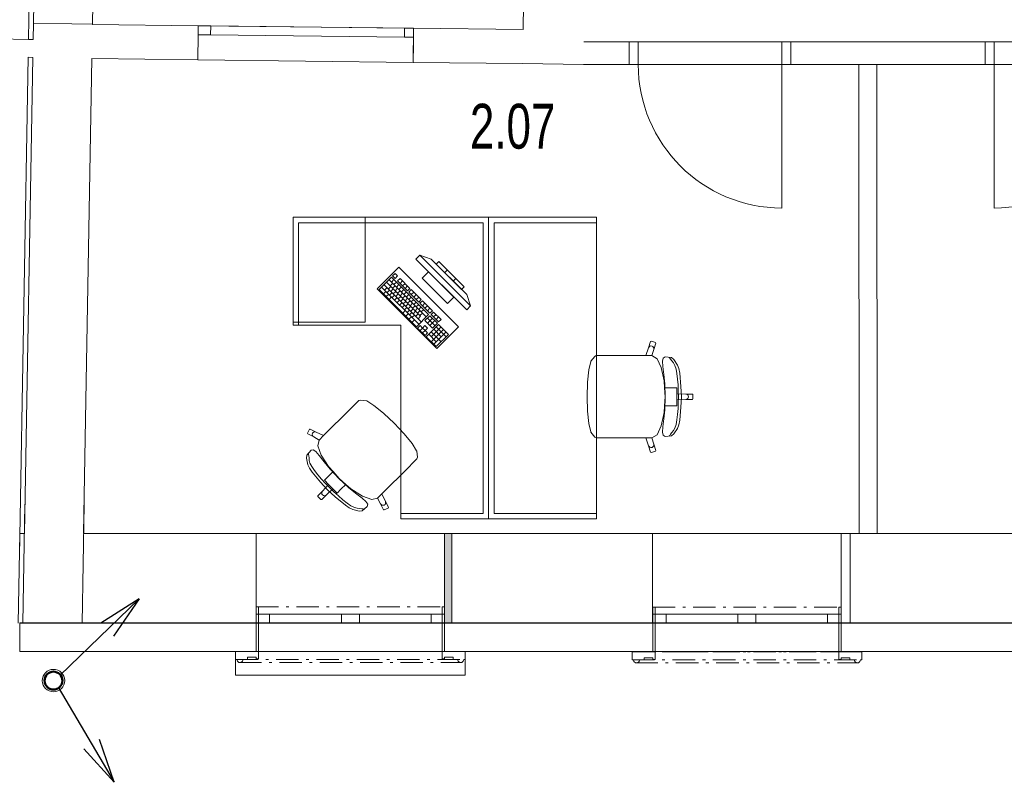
# Model space of a CAD drawing. Header units: millimetres. Extents: x 28262 to 240133, y -152087 to 56534.
# Tile 28 of 107: x 92201 to 97687, y -36606 to -32359. Entities that reach past the tile are written whole.
import ezdxf

# ---------------------------------------------------------------- set-up
doc = ezdxf.new("R2010")
doc.units = ezdxf.units.MM
doc.header["$MEASUREMENT"] = 0
doc.linetypes.add('Čerchovaná M', pattern=[225, 125, -42.5, 15, -42.5])
doc.linetypes.add('Čerchovaná S', pattern=[175, 75, -42.5, 15, -42.5])
for name, color, linetype, lineweight in [('--KANAL_DEST', 5, 'Continuous', 50), ('--KANAL_POPIS', 7, 'Continuous', 25), ('--písmo', 7, 'Continuous', 25), ('2D prvky - obecné', 7, 'Continuous', 9), ('Konstrukce - nosné', 7, 'Continuous', 9), ('Nové_3D prvky fasada nove', 7, 'Continuous', 9), ('Nové_Interiér - nábytek', 9, 'Continuous', 9), ('Nové_Konstrukce - krov', 9, 'Continuous', 13), ('Nové_Konstrukce - nosné', 7, 'Continuous', 9), ('Nové_Otvory – Dveře', 7, 'Continuous', 9), ('Nové_Otvory – Okna', 7, 'Continuous', 9), ('Nové_Výplně – Řezové', 7, 'Continuous', 9), ('Otvory – Dveře', 7, 'Continuous', 9), ('Výplně – Řezové', 7, 'Continuous', 9)]:
    doc.layers.add(name, color=color, linetype=linetype, lineweight=lineweight)
doc.layers.add('NonPlottable_0', color=7, linetype='Continuous', lineweight=13, plot=False)
doc.styles.add('styl1', font='arial.ttf', dxfattribs={"width": 0.7, "height": 250})

msp = doc.modelspace()

# ---------------------------------------------------------------- hatches: boundary and pattern name
at = {"layer": 'Nové_Výplně – Řezové', "linetype": 'Continuous'}
for points in [[(94392.7, -32596.3), (94393.7, -32596.3), (94395.9, -32406.3), (94394.9, -32406.3)], [(94568.4, -35220.4), (94568.4, -35720.4), (94608.4, -35720.4), (94608.4, -35220.4)]]:
    msp.add_hatch(color=256, dxfattribs=at).paths.add_polyline_path(points)
at = {"layer": 'Výplně – Řezové', "linetype": 'Continuous'}
for points in [[(95338.6, -32605.6), (95342.1, -32607.6), (95342.1, -32605.6)], [(95341, -32607.6), (95342.1, -32607.6), (95341, -32607)]]:
    msp.add_hatch(color=256, dxfattribs=at).paths.add_polyline_path(points)

# ---------------------------------------------------------------- linework, layer by layer
at = {"layer": '--KANAL_DEST'}
msp.add_circle((92389, -36040.2), 50, dxfattribs=at)
at = {"layer": '--KANAL_POPIS'}
for p, q in [((92423.8, -36011.4), (92865.9, -35584.8)), ((92865.9, -35584.8), (92653, -35719.9)), ((92865.9, -35584.8), (92723.3, -35792.7)), ((92414.9, -36077.2), (92726.9, -36606.5)), ((92726.9, -36606.5), (92645, -36368)), ((92726.9, -36606.5), (92557.8, -36419.4))]:
    msp.add_line(p, q, dxfattribs=at)
at = {"layer": '2D prvky - obecné', "linetype": 'Continuous'}
for p, q in [((92229.8, -35058), (92218.2, -35720.6)), ((92559.8, -35060), (92548.2, -35720.6)), ((92201.9, -35220.3), (92193.1, -35720.7))]:
    msp.add_line(p, q, dxfattribs=at)
at = {"layer": 'Konstrukce - nosné', "linetype": 'Continuous'}
for p, q in [((95007.9, -32270.6), (95005.4, -32413.6)), ((92276.7, -32378.7), (92275.1, -32468.7)), ((92276.7, -32378.7), (92491.6, -32382.5)), ((92491.6, -32382.5), (92606.6, -32384.5)), ((92606.6, -32385.1), (92606.6, -32384.5)), ((93195, -32392.1), (92606.6, -32385.1)), ((93194.4, -32442.1), (93195, -32392.1)), ((94394.9, -32494.3), (94395.9, -32406.3)), ((95005.4, -32413.6), (94395.9, -32406.3)), ((91949.9, -32463), (92249.9, -32468.2)), ((92275.1, -32468.7), (92249.9, -32468.2)), ((93192.8, -32582.1), (93194.4, -32442.1)), ((94393.7, -32596.3), (94394.9, -32494.3)), ((92199.7, -35345.7), (92248.1, -32568.2)), ((92273.3, -32568.7), (92227, -35220.3)), ((92248.1, -32568.2), (92273.3, -32568.7)), ((92557, -35220.3), (92603.3, -32575.1)), ((92603.3, -32575.1), (93192.8, -32582.1)), ((94393.7, -32596.3), (95002.1, -32603.5)), ((95342.1, -32607.6), (95002.1, -32603.5)), ((92227, -35220.3), (92202.1, -35220.3)), ((93518.4, -35220.3), (92557, -35220.3)), ((94608.4, -35520.4), (94608.4, -35220.4)), ((95727.2, -35220.4), (94608.4, -35220.4)), ((95727.2, -35670.4), (95727.2, -35220.4)), ((96828.4, -35520.4), (96828.4, -35220.4)), ((99167, -35220.5), (96828.4, -35220.4)), ((94608.4, -35570.4), (94608.4, -35520.4)), ((96828.4, -35570.4), (96828.4, -35520.4)), ((94608.4, -35720.4), (94608.4, -35570.4)), ((96828.4, -35720.4), (96828.4, -35570.4)), ((95727.2, -35720.4), (95727.2, -35670.4)), ((92202.1, -35720.3), (93518.4, -35720.3)), ((94608.4, -35720.4), (95727.2, -35720.4)), ((96828.4, -35720.4), (99167, -35720.5))]:
    msp.add_line(p, q, dxfattribs=at)
at = {"layer": 'NonPlottable_0'}
for p, q in [((96497.2, -32482.6), (96497.2, -32607.6)), ((97580.4, -32482.6), (96497.2, -32482.6)), ((97580.4, -32607.6), (97580.4, -32482.6)), ((96497.2, -32607.6), (97580.4, -32607.6)), ((96976.6, -32607.6), (96876.6, -32607.6)), ((96876.6, -32607.6), (96877.9, -35220.7)), ((96977.9, -35220.6), (96976.6, -32607.6)), ((96877.9, -35220.7), (96977.9, -35220.6)), ((93530.9, -35629.3), (93518.1, -35629.3)), ((93518.1, -35629.3), (93518.1, -35878.6)), ((93530.9, -35919.5), (93530.9, -35629.3)), ((94568.1, -35629.3), (94555.4, -35629.3)), ((94555.4, -35629.3), (94555.4, -35919.5)), ((94568.1, -35878.6), (94568.1, -35629.3)), ((95740.7, -35631.4), (95728, -35631.4)), ((95728, -35631.4), (95728, -35880.7)), ((95740.7, -35921.6), (95740.7, -35631.4)), ((96778, -35631.4), (96765.3, -35631.4)), ((96765.3, -35631.4), (96765.3, -35921.6)), ((96778, -35880.7), (96778, -35631.4)), ((93518.1, -35718.6), (92201.7, -35718.5)), ((92201.7, -35718.5), (92201.7, -35878.5)), ((93518.1, -35878.6), (93518.1, -35718.6)), ((95727.8, -35718.6), (94568.1, -35718.6)), ((94568.1, -35718.6), (94568.1, -35878.6)), ((95727.8, -35878.6), (95727.8, -35718.6)), ((99166.6, -35718.7), (96777.8, -35718.6)), ((96777.8, -35718.6), (96777.8, -35878.6)), ((92201.7, -35878.5), (93518.1, -35878.6)), ((93403.9, -35878.6), (93403.9, -35921.7)), ((93518.1, -35878.6), (93403.9, -35878.6)), ((94682.4, -35878.6), (94568.1, -35878.6)), ((94568.1, -35878.6), (95727.8, -35878.6)), ((94682.4, -35921.7), (94682.4, -35878.6)), ((96777.8, -35878.6), (99166.6, -35878.7)), ((93403.9, -35921.7), (93410.4, -35921.7)), ((93410.4, -35921.7), (93413.7, -35931.9)), ((93413.7, -35931.9), (93422.5, -35938.3)), ((93433.3, -35938.3), (93442, -35931.9)), ((93442, -35931.9), (93445.3, -35921.7)), ((93445.3, -35921.7), (93470.3, -35921.7)), ((93470.3, -35921.7), (93470.3, -35910.3)), ((93470.3, -35910.3), (93518.1, -35910.3)), ((93518.1, -35910.3), (93518.1, -35919.5)), ((93518.1, -35919.5), (93530.9, -35919.5)), ((94555.4, -35919.5), (94568.1, -35919.5)), ((94568.1, -35919.5), (94568.1, -35910.3)), ((94568.1, -35910.3), (94616, -35910.3)), ((94616, -35910.3), (94616, -35921.7)), ((94616, -35921.7), (94640.9, -35921.7)), ((94640.9, -35921.7), (94644.3, -35931.9)), ((94644.3, -35931.9), (94653, -35938.3)), ((94663.8, -35938.3), (94672.6, -35931.9)), ((94672.6, -35931.9), (94675.9, -35921.7)), ((94675.9, -35921.7), (94682.4, -35921.7)), ((95613.7, -35880.7), (95613.7, -35923.8)), ((95728, -35880.7), (95613.7, -35880.7)), ((95613.7, -35923.8), (95620.2, -35923.8)), ((95620.2, -35923.8), (95623.6, -35934)), ((95623.6, -35934), (95632.3, -35940.4)), ((95643.1, -35940.4), (95651.9, -35934)), ((95651.9, -35934), (95655.2, -35923.8)), ((95655.2, -35923.8), (95680.2, -35923.8)), ((95680.2, -35923.8), (95680.2, -35912.4)), ((95680.2, -35912.4), (95728, -35912.4)), ((95728, -35912.4), (95728, -35921.6)), ((95728, -35921.6), (95740.7, -35921.6)), ((96765.3, -35921.6), (96778, -35921.6)), ((96892.3, -35880.7), (96778, -35880.7)), ((96778, -35921.6), (96778, -35912.4)), ((96778, -35912.4), (96825.8, -35912.4)), ((96825.8, -35912.4), (96825.8, -35923.8)), ((96825.8, -35923.8), (96850.8, -35923.8)), ((96850.8, -35923.8), (96854.1, -35934)), ((96854.1, -35934), (96862.9, -35940.4)), ((96873.7, -35940.4), (96882.4, -35934)), ((96882.4, -35934), (96885.8, -35923.8)), ((96885.8, -35923.8), (96892.3, -35923.8)), ((96892.3, -35923.8), (96892.3, -35880.7)), ((93422.5, -35938.3), (93433.3, -35938.3)), ((94653, -35938.3), (94663.8, -35938.3)), ((95632.3, -35940.4), (95643.1, -35940.4)), ((96862.9, -35940.4), (96873.7, -35940.4))]:
    msp.add_line(p, q, dxfattribs=at)
at = {"layer": 'Nové_3D prvky fasada nove', "linetype": 'Continuous'}
for p, q in [((93518.1, -35629.3), (93518.1, -35878.6)), ((93530.9, -35629.3), (93518.1, -35629.3)), ((93530.9, -35629.3), (93530.9, -35919.5)), ((94568.1, -35629.3), (94555.4, -35629.3)), ((94555.4, -35629.3), (94555.4, -35919.5)), ((94568.1, -35629.3), (94568.1, -35878.6)), ((95728, -35631.4), (95728, -35880.7)), ((95740.7, -35631.4), (95728, -35631.4)), ((95740.7, -35631.4), (95740.7, -35921.6)), ((96778, -35631.4), (96765.3, -35631.4)), ((96765.3, -35631.4), (96765.3, -35921.6)), ((96778, -35631.4), (96778, -35880.7)), ((93402.8, -36008.9), (93402.9, -35878)), ((93402.9, -35878), (94682.4, -35878.4)), ((93403.9, -35878.6), (93403.9, -35921.7)), ((93518.1, -35878.6), (93403.9, -35878.6)), ((94682.4, -35878.6), (94568.1, -35878.6)), ((94682.4, -36009.3), (94682.4, -35878.4)), ((94682.4, -35878.6), (94682.4, -35921.7)), ((93410.4, -35921.7), (93403.9, -35921.7)), ((93410.4, -35921.7), (93413.7, -35931.9)), ((93413.7, -35931.9), (93422.5, -35938.3)), ((93442, -35931.9), (93433.3, -35938.3)), ((93445.3, -35921.7), (93442, -35931.9)), ((93470.3, -35921.7), (93445.3, -35921.7)), ((93470.3, -35910.3), (93470.3, -35921.7)), ((93518.1, -35910.3), (93470.3, -35910.3)), ((93518.1, -35910.3), (93518.1, -35919.5)), ((93530.9, -35919.5), (93518.1, -35919.5)), ((94568.1, -35919.5), (94555.4, -35919.5)), ((94568.1, -35910.3), (94568.1, -35919.5)), ((94616, -35910.3), (94568.1, -35910.3)), ((94616, -35910.3), (94616, -35921.7)), ((94640.9, -35921.7), (94616, -35921.7)), ((94640.9, -35921.7), (94644.3, -35931.9)), ((94644.3, -35931.9), (94653, -35938.3)), ((94672.6, -35931.9), (94663.8, -35938.3)), ((94675.9, -35921.7), (94672.6, -35931.9)), ((94682.4, -35921.7), (94675.9, -35921.7)), ((95613.7, -35880.7), (95613.7, -35923.8)), ((95728, -35880.7), (95613.7, -35880.7)), ((95620.2, -35923.8), (95613.7, -35923.8)), ((95620.2, -35923.8), (95623.6, -35934)), ((95623.6, -35934), (95632.3, -35940.4)), ((95651.9, -35934), (95643.1, -35940.4)), ((95655.2, -35923.8), (95651.9, -35934)), ((95680.2, -35923.8), (95655.2, -35923.8)), ((95680.2, -35912.4), (95680.2, -35923.8)), ((95728, -35912.4), (95680.2, -35912.4)), ((95728, -35912.4), (95728, -35921.6)), ((95740.7, -35921.6), (95728, -35921.6)), ((96778, -35921.6), (96765.3, -35921.6)), ((96892.3, -35880.7), (96778, -35880.7)), ((96778, -35912.4), (96778, -35921.6)), ((96825.8, -35912.4), (96778, -35912.4)), ((96825.8, -35912.4), (96825.8, -35923.8)), ((96850.8, -35923.8), (96825.8, -35923.8)), ((96850.8, -35923.8), (96854.1, -35934)), ((96854.1, -35934), (96862.9, -35940.4)), ((96882.4, -35934), (96873.7, -35940.4)), ((96885.8, -35923.8), (96882.4, -35934)), ((96892.3, -35923.8), (96885.8, -35923.8)), ((96892.3, -35880.7), (96892.3, -35923.8)), ((93433.3, -35938.3), (93422.5, -35938.3)), ((94663.8, -35938.3), (94653, -35938.3)), ((95643.1, -35940.4), (95632.3, -35940.4)), ((96873.7, -35940.4), (96862.9, -35940.4)), ((93402.8, -36008.9), (94682.4, -36009.3))]:
    msp.add_line(p, q, dxfattribs=at)
at = {"layer": 'Nové_3D prvky fasada nove', "linetype": 'Čerchovaná M'}
for p, q in [((93518.1, -35629.3), (93518.1, -35878.6)), ((93530.9, -35629.3), (93518.1, -35629.3)), ((93518.1, -35629.3), (93518.1, -35878.6)), ((93518.1, -35629.3), (94568.1, -35629.3)), ((93530.9, -35919.5), (93530.9, -35629.3)), ((94555.4, -35919.5), (94555.4, -35629.3)), ((94555.4, -35629.3), (94568.1, -35629.3)), ((94568.1, -35629.3), (94568.1, -35878.6)), ((94568.1, -35629.3), (94568.1, -35878.6)), ((95728, -35631.4), (95728, -35880.7)), ((95740.7, -35631.4), (95728, -35631.4)), ((95728, -35631.4), (95728, -35880.7)), ((95728, -35631.4), (96778, -35631.4)), ((95740.7, -35921.6), (95740.7, -35631.4)), ((96765.3, -35921.6), (96765.3, -35631.4)), ((96765.3, -35631.4), (96778, -35631.4)), ((96778, -35631.4), (96778, -35880.7)), ((96778, -35631.4), (96778, -35880.7)), ((93403.9, -35878.6), (93403.9, -35921.7)), ((93518.1, -35878.6), (93403.9, -35878.6)), ((93403.9, -35878.6), (93403.9, -35921.7)), ((93403.9, -35878.6), (94682.4, -35878.6)), ((94568.1, -35878.6), (94682.4, -35878.6)), ((94682.4, -35878.6), (94682.4, -35921.7)), ((94682.4, -35878.6), (94682.4, -35921.7)), ((93403.9, -35921.7), (93410.4, -35921.7)), ((93403.9, -35921.7), (94682.4, -35921.7)), ((93410.4, -35921.7), (93413.7, -35931.9)), ((93410.4, -35921.7), (93413.7, -35931.9)), ((93413.7, -35931.9), (93422.5, -35938.3)), ((93413.7, -35931.9), (93422.5, -35938.3)), ((93433.3, -35938.3), (93442, -35931.9)), ((93442, -35931.9), (93445.3, -35921.7)), ((93445.3, -35921.7), (93470.3, -35921.7)), ((93470.3, -35921.7), (93470.3, -35910.3)), ((93470.3, -35910.3), (93518.1, -35910.3)), ((93518.1, -35910.3), (93518.1, -35919.5)), ((93518.1, -35919.5), (93530.9, -35919.5)), ((94568.1, -35919.5), (94555.4, -35919.5)), ((94568.1, -35910.3), (94568.1, -35919.5)), ((94616, -35910.3), (94568.1, -35910.3)), ((94616, -35921.7), (94616, -35910.3)), ((94640.9, -35921.7), (94616, -35921.7)), ((94644.3, -35931.9), (94640.9, -35921.7)), ((94653, -35938.3), (94644.3, -35931.9)), ((94672.6, -35931.9), (94663.8, -35938.3)), ((94672.6, -35931.9), (94663.8, -35938.3)), ((94675.9, -35921.7), (94672.6, -35931.9)), ((94675.9, -35921.7), (94672.6, -35931.9)), ((94682.4, -35921.7), (94675.9, -35921.7)), ((95613.7, -35880.7), (95613.7, -35923.8)), ((95728, -35880.7), (95613.7, -35880.7)), ((95613.7, -35880.7), (95613.7, -35923.8)), ((95613.7, -35880.7), (96892.3, -35880.7)), ((95613.7, -35923.8), (95620.2, -35923.8)), ((95613.7, -35923.8), (96892.3, -35923.8)), ((95620.2, -35923.8), (95623.6, -35934)), ((95620.2, -35923.8), (95623.6, -35934)), ((95623.6, -35934), (95632.3, -35940.4)), ((95623.6, -35934), (95632.3, -35940.4)), ((95643.1, -35940.4), (95651.9, -35934)), ((95651.9, -35934), (95655.2, -35923.8)), ((95655.2, -35923.8), (95680.2, -35923.8)), ((95680.2, -35923.8), (95680.2, -35912.4)), ((95680.2, -35912.4), (95728, -35912.4)), ((95728, -35912.4), (95728, -35921.6)), ((95728, -35921.6), (95740.7, -35921.6)), ((96778, -35921.6), (96765.3, -35921.6)), ((96778, -35880.7), (96892.3, -35880.7)), ((96778, -35912.4), (96778, -35921.6)), ((96825.8, -35912.4), (96778, -35912.4)), ((96825.8, -35923.8), (96825.8, -35912.4)), ((96850.8, -35923.8), (96825.8, -35923.8)), ((96854.1, -35934), (96850.8, -35923.8)), ((96862.9, -35940.4), (96854.1, -35934)), ((96882.4, -35934), (96873.7, -35940.4)), ((96882.4, -35934), (96873.7, -35940.4)), ((96885.8, -35923.8), (96882.4, -35934)), ((96885.8, -35923.8), (96882.4, -35934)), ((96892.3, -35923.8), (96885.8, -35923.8)), ((96892.3, -35880.7), (96892.3, -35923.8)), ((96892.3, -35880.7), (96892.3, -35923.8)), ((93422.5, -35938.3), (93433.3, -35938.3)), ((93422.5, -35938.3), (94663.8, -35938.3)), ((94663.8, -35938.3), (94653, -35938.3)), ((95632.3, -35940.4), (95643.1, -35940.4)), ((95632.3, -35940.4), (96873.7, -35940.4)), ((96873.7, -35940.4), (96862.9, -35940.4))]:
    msp.add_line(p, q, dxfattribs=at)
at = {"layer": 'Nové_3D prvky fasada nove', "linetype": 'Čerchovaná S'}
for p, q in [((93402.9, -35878.2), (94682.4, -35878.6)), ((95612.7, -35880.3), (96892.3, -35880.7))]:
    msp.add_line(p, q, dxfattribs=at)
at = {"layer": 'Nové_Interiér - nábytek', "linetype": 'Continuous'}
for p, q in [((94813.8, -33459.4), (93724.8, -33459.4)), ((93724.8, -33459.4), (93724.8, -34059.4)), ((93754.8, -33459.4), (93724.8, -33459.4)), ((93724.8, -33459.4), (93724.8, -33489.4)), ((94783.8, -33459.4), (93754.8, -33459.4)), ((94124.8, -34044.4), (94124.8, -33459.4)), ((94813.8, -33459.4), (94783.8, -33459.4)), ((94813.8, -35139.2), (94813.8, -33459.4)), ((94813.8, -33489.4), (94813.8, -33459.4)), ((94813.8, -33459.4), (94813.8, -35139.2)), ((95413.8, -33459.4), (94813.8, -33459.4)), ((94813.8, -33459.4), (94813.8, -33489.4)), ((94843.8, -33459.4), (94813.8, -33459.4)), ((95413.8, -33459.4), (94843.8, -33459.4)), ((95413.8, -35139.2), (95413.8, -33459.4)), ((95413.8, -33489.4), (95413.8, -33459.4)), ((93724.8, -33489.4), (93724.8, -34059.4)), ((93754.8, -33489.4), (94783.8, -33489.4)), ((93754.8, -34059.4), (93754.8, -33489.4)), ((94783.8, -33489.4), (94783.8, -35109.2)), ((94813.8, -35109.2), (94813.8, -33489.4)), ((94813.8, -33489.4), (94813.8, -35109.2)), ((94843.8, -35109.2), (94843.8, -33489.4)), ((94843.8, -33489.4), (95413.8, -33489.4)), ((94429.7, -33670.5), (94408.5, -33691.7)), ((94712.5, -33953.3), (94429.7, -33670.5)), ((94429.7, -33670.5), (94493.3, -33691.7)), ((94313, -33737.7), (94192.8, -33857.9)), ((94645.3, -34070), (94313, -33737.7)), ((94408.5, -33691.7), (94691.3, -33974.6)), ((94493.3, -33691.7), (94691.3, -33889.7)), ((94535.7, -33705.8), (94521.6, -33720)), ((94521.6, -33720), (94663, -33861.4)), ((94677.2, -33847.3), (94535.7, -33705.8)), ((94271.7, -33792.8), (94203.1, -33861.4)), ((94479.4, -34000.5), (94271.7, -33792.8)), ((94292.3, -33772.2), (94278.6, -33785.9)), ((94278.6, -33785.9), (94292.4, -33799.8)), ((94306.1, -33786.1), (94292.3, -33772.2)), ((94292.4, -33799.8), (94306.1, -33786.1)), ((94479.2, -33762.4), (94443.8, -33797.8)), ((94620.6, -33903.8), (94479.2, -33762.4)), ((94568.7, -33767.1), (94582.9, -33753)), ((94216.8, -33847.7), (94424.6, -34055.4)), ((94230.6, -33833.9), (94438.3, -34041.7)), ((94244.3, -33820.2), (94434.7, -34010.6)), ((94254.8, -33858.2), (94268.5, -33844.5)), ((94258, -33806.5), (94465.7, -34014.2)), ((94265, -33841), (94278.8, -33827.3)), ((94271.8, -33820.4), (94285.6, -33806.7)), ((94278.9, -33854.9), (94292.6, -33841.1)), ((94285.7, -33834.2), (94299.4, -33820.5)), ((94299.5, -33848.1), (94313.2, -33834.3)), ((94320, -33799.9), (94306.3, -33813.6)), ((94306.3, -33813.6), (94361.6, -33869)), ((94313.4, -33861.9), (94327.1, -33848.2)), ((94375.4, -33855.3), (94320, -33799.9)), ((94320.1, -33827.5), (94333.8, -33813.8)), ((94333.9, -33841.3), (94347.7, -33827.6)), ((94347.8, -33855.2), (94361.5, -33841.5)), ((94443.8, -33797.8), (94585.2, -33939.2)), ((94615.9, -33814.3), (94630, -33800.1)), ((94663, -33861.4), (94677.2, -33847.3)), ((94192.8, -33857.9), (94525.1, -34190.2)), ((94203.1, -33861.4), (94410.8, -34069.1)), ((94227.4, -33885.6), (94241.1, -33871.9)), ((94234.2, -33865), (94247.9, -33851.3)), ((94242.9, -33901.2), (94256.7, -33887.5)), ((94248, -33878.8), (94261.7, -33865.1)), ((94258.5, -33916.8), (94272.2, -33903)), ((94261.9, -33892.7), (94275.6, -33879)), ((94268.6, -33872), (94282.4, -33858.3)), ((94275.7, -33906.5), (94289.4, -33892.8)), ((94282.5, -33885.9), (94296.2, -33872.2)), ((94292.7, -33868.7), (94306.5, -33855)), ((94296.3, -33899.7), (94310.1, -33886)), ((94306.6, -33882.5), (94320.3, -33868.8)), ((94310.2, -33913.6), (94323.9, -33899.9)), ((94320.4, -33896.4), (94334.2, -33882.7)), ((94327.2, -33875.8), (94340.9, -33862)), ((94334.3, -33910.2), (94348, -33896.5)), ((94341.1, -33889.6), (94354.8, -33875.9)), ((94354.9, -33903.5), (94368.6, -33889.7)), ((94361.6, -33869), (94375.4, -33855.3)), ((94382.3, -33862.2), (94368.6, -33876)), ((94368.6, -33876), (94424, -33931.3)), ((94368.8, -33917.3), (94382.5, -33903.6)), ((94437.7, -33917.6), (94382.3, -33862.2)), ((94382.4, -33889.8), (94396.1, -33876.1)), ((94396.3, -33903.7), (94410, -33889.9)), ((94410.1, -33917.5), (94423.8, -33903.8)), ((94585.2, -33939.2), (94620.6, -33903.8)), ((94712.5, -33953.3), (94691.3, -33889.7)), ((94289.5, -33920.4), (94303.3, -33906.6)), ((94303.4, -33934.2), (94317.1, -33920.5)), ((94317.2, -33948.1), (94331, -33934.3)), ((94324, -33927.4), (94337.7, -33913.7)), ((94331.1, -33961.9), (94344.8, -33948.2)), ((94337.9, -33941.3), (94351.6, -33927.6)), ((94348.1, -33924.1), (94361.8, -33910.4)), ((94351.7, -33955.1), (94365.4, -33941.4)), ((94362, -33937.9), (94375.7, -33924.2)), ((94365.6, -33969), (94379.3, -33955.2)), ((94375.8, -33951.8), (94389.5, -33938.1)), ((94382.6, -33931.1), (94396.3, -33917.4)), ((94389.7, -33965.6), (94403.4, -33951.9)), ((94396.5, -33945), (94410.2, -33931.3)), ((94410.3, -33958.8), (94424, -33945.1)), ((94424, -33931.3), (94437.7, -33917.6)), ((94424.2, -33972.7), (94437.9, -33959)), ((94444.6, -33924.6), (94430.9, -33938.3)), ((94430.9, -33938.3), (94486.3, -33993.7)), ((94500, -33979.9), (94444.6, -33924.6)), ((94444.7, -33952.1), (94458.4, -33938.4)), ((94458.6, -33966), (94472.3, -33952.3)), ((94691.3, -33974.6), (94712.5, -33953.3)), ((94334.7, -33992.9), (94348.4, -33979.2)), ((94344.9, -33975.7), (94358.7, -33962)), ((94352, -34010.2), (94365.7, -33996.5)), ((94358.8, -33989.6), (94372.5, -33975.9)), ((94369.3, -34027.5), (94383, -34013.8)), ((94372.6, -34003.4), (94386.3, -33989.7)), ((94379.4, -33982.8), (94393.1, -33969.1)), ((94386.5, -34017.3), (94400.2, -34003.6)), ((94393.3, -33996.7), (94407, -33982.9)), ((94403.5, -33979.5), (94417.2, -33965.8)), ((94407.1, -34010.5), (94420.8, -33996.8)), ((94410.8, -34069.1), (94479.4, -34000.5)), ((94417.4, -33993.3), (94431.1, -33979.6)), ((94421, -34024.3), (94434.7, -34010.6)), ((94431.2, -34007.2), (94444.9, -33993.5)), ((94438, -33986.5), (94451.7, -33972.8)), ((94486.3, -34007.4), (94458.9, -34034.9)), ((94472.4, -33979.8), (94486.1, -33966.1)), ((94486.3, -33993.7), (94500, -33979.9)), ((94527.9, -34049), (94486.3, -34007.4)), ((94506.9, -33986.9), (94493.2, -34000.6)), ((94493.2, -34000.6), (94534.7, -34042.1)), ((94548.5, -34028.4), (94506.9, -33986.9)), ((94507, -34014.4), (94520.8, -34000.7)), ((94520.9, -34028.3), (94534.6, -34014.6)), ((93724.8, -34044.4), (94124.8, -34044.4)), ((93724.8, -34059.4), (94323.6, -34059.4)), ((93724.8, -34059.4), (93754.8, -34059.4)), ((94323.6, -34059.4), (94323.6, -35139.2)), ((94386.6, -34044.9), (94400.3, -34031.1)), ((94431.5, -34062.3), (94417.8, -34076)), ((94445.3, -34076.1), (94431.5, -34062.3)), ((94459, -34062.4), (94445.3, -34076.1)), ((94458.9, -34034.9), (94500.5, -34076.4)), ((94472.9, -34076.3), (94459, -34062.4)), ((94534.8, -34055.9), (94466.2, -34124.5)), ((94472.6, -34021.2), (94514.2, -34062.7)), ((94472.8, -34048.7), (94500.2, -34021.3)), ((94486.6, -34062.6), (94514, -34035.1)), ((94493.8, -34124.6), (94548.7, -34069.8)), ((94500.5, -34076.4), (94527.9, -34049)), ((94521.1, -34069.6), (94576.5, -34125)), ((94525.1, -34190.2), (94645.3, -34070)), ((94534.7, -34042.1), (94548.5, -34028.4)), ((94590.2, -34111.3), (94534.8, -34055.9)), ((94417.8, -34076), (94459.3, -34117.6)), ((94431.6, -34089.9), (94445.3, -34076.1)), ((94445.3, -34076.1), (94459.2, -34090)), ((94445.5, -34103.7), (94459.2, -34090)), ((94459.2, -34090), (94472.9, -34076.3)), ((94473, -34103.8), (94459.2, -34090)), ((94459.3, -34117.6), (94473, -34103.8)), ((94466.2, -34124.5), (94521.6, -34179.9)), ((94480, -34110.8), (94521.5, -34152.3)), ((94493.7, -34097), (94549.1, -34152.4)), ((94493.9, -34152.2), (94562.5, -34083.6)), ((94507.4, -34083.3), (94548.9, -34124.9)), ((94507.8, -34166), (94576.3, -34097.5)), ((94521.6, -34179.9), (94590.2, -34111.3)), ((95705.1, -34186.2), (95716.5, -34150.8)), ((95708, -34181.1), (95712.6, -34177.4)), ((95712.6, -34177.4), (95718.2, -34175.8)), ((95716.5, -34150.8), (95720.3, -34148.9)), ((95718.2, -34175.8), (95724, -34176.5)), ((95720.3, -34148.9), (95743.1, -34156.3)), ((95724, -34176.5), (95729.1, -34179.4)), ((95729.1, -34179.4), (95732.7, -34184)), ((95745, -34160.1), (95733.6, -34195.6)), ((95743.1, -34156.3), (95745, -34160.1)), ((95383.5, -34260.9), (95404.6, -34234.1)), ((95404.6, -34234.1), (95413.2, -34229.6)), ((95413.2, -34229.6), (95444.3, -34229.6)), ((95444.3, -34229.6), (95480.4, -34229.6)), ((95480.4, -34229.6), (95689.5, -34229.6)), ((95689.5, -34229.6), (95705.1, -34186.2)), ((95723.7, -34229.6), (95689.5, -34229.6)), ((95705.1, -34186.2), (95708, -34181.1)), ((95723.7, -34229.6), (95723.9, -34229.7)), ((95733.6, -34195.6), (95723.9, -34229.7)), ((95723.9, -34229.7), (95751.8, -34247.1)), ((95732.7, -34184), (95734.3, -34189.7)), ((95734.3, -34189.7), (95733.6, -34195.6)), ((95371.9, -34309), (95382.6, -34263.1)), ((95382.6, -34263.1), (95383.5, -34260.9)), ((95751.8, -34247.1), (95775.6, -34296.8)), ((95782.3, -34261.4), (95785.3, -34244.2)), ((95784.9, -34290.3), (95782.3, -34261.4)), ((95785.3, -34244.2), (95796.9, -34237.5)), ((95796.9, -34237.5), (95833, -34240.8)), ((95822.4, -34243.9), (95819.8, -34240.1)), ((95827.5, -34250.1), (95822.4, -34243.9)), ((95833.7, -34259.1), (95827.5, -34250.1)), ((95833, -34240.8), (95846.1, -34251.3)), ((95843.8, -34270.9), (95833.7, -34259.1)), ((95851.5, -34284), (95843.8, -34270.9)), ((95846.1, -34251.3), (95866.2, -34282.3)), ((95857.7, -34304.4), (95851.5, -34284)), ((95866.2, -34282.3), (95873.5, -34302.3)), ((95364.8, -34377.8), (95371.9, -34309)), ((95775.6, -34296.8), (95791.4, -34371.1)), ((95790.7, -34335.6), (95784.9, -34290.3)), ((95795.4, -34386.6), (95790.7, -34335.6)), ((95862.7, -34330.3), (95857.7, -34304.4)), ((95866.4, -34360.3), (95862.7, -34330.3)), ((95873.5, -34302.3), (95878.3, -34328.2)), ((95878.3, -34328.2), (95885.2, -34401.4)), ((95362.2, -34458.9), (95364.7, -34378.8)), ((95364.7, -34378.8), (95364.8, -34377.8)), ((95791.4, -34371.1), (95793.8, -34408.6)), ((95797.7, -34458.9), (95795.4, -34386.6)), ((95868.9, -34392.8), (95866.4, -34360.3)), ((95870.4, -34426.1), (95868.9, -34392.8)), ((95793.8, -34408.6), (95797, -34458.9)), ((95793.8, -34408.6), (95832.5, -34408.6)), ((95832.5, -34408.6), (95862.4, -34408.6)), ((95862.4, -34408.6), (95862.4, -34442)), ((95862.4, -34442), (95862.4, -34458.9)), ((95862.4, -34442), (95912.3, -34443.8)), ((95870.8, -34458.9), (95870.4, -34426.1)), ((95885.2, -34401.4), (95887.4, -34458.9)), ((95912.3, -34443.8), (95918, -34444.9)), ((95912.3, -34443.8), (95949.2, -34443.8)), ((95918, -34444.9), (95922.9, -34448.2)), ((95922.9, -34448.2), (95926.1, -34453.1)), ((95926.1, -34453.1), (95927.3, -34458.9)), ((95949.2, -34443.8), (95952.2, -34446.8)), ((95952.2, -34446.8), (95952.2, -34458.9)), ((94067.6, -34502.3), (94042.1, -34527.8)), ((94089.6, -34480.4), (94067.6, -34502.3)), ((94098.9, -34477.5), (94089.6, -34480.4)), ((94132.8, -34481.5), (94098.9, -34477.5)), ((94134.9, -34482.4), (94132.8, -34481.5)), ((94174.9, -34507.3), (94134.9, -34482.4)), ((94228.6, -34550.9), (94174.9, -34507.3)), ((95362.2, -34458.9), (95364.7, -34538.9)), ((95793.8, -34509.2), (95797, -34458.9)), ((95797.7, -34458.9), (95795.4, -34531.2)), ((95862.4, -34475.8), (95862.4, -34458.9)), ((95862.4, -34475.8), (95912.3, -34474)), ((95862.4, -34509.2), (95862.4, -34475.8)), ((95870.4, -34491.6), (95868.9, -34525)), ((95870.8, -34458.9), (95870.4, -34491.6)), ((95885.2, -34516.4), (95887.4, -34458.9)), ((95912.3, -34474), (95918, -34472.8)), ((95912.3, -34474), (95949.2, -34474)), ((95918, -34472.8), (95922.9, -34469.5)), ((95922.9, -34469.5), (95926.1, -34464.6)), ((95926.1, -34464.6), (95927.3, -34458.9)), ((95949.2, -34474), (95952.2, -34470.9)), ((95952.2, -34470.9), (95952.2, -34458.9)), ((94042.1, -34527.8), (93894.2, -34675.7)), ((94229.4, -34551.5), (94228.6, -34550.9)), ((94287.8, -34606.4), (94229.4, -34551.5)), ((95364.7, -34538.9), (95364.8, -34540)), ((95364.8, -34540), (95371.9, -34608.7)), ((95775.6, -34621), (95791.4, -34546.6)), ((95795.4, -34531.2), (95790.7, -34582.1)), ((95791.4, -34546.6), (95793.8, -34509.2)), ((95793.8, -34509.2), (95832.5, -34509.2)), ((95832.5, -34509.2), (95862.4, -34509.2)), ((95866.4, -34557.4), (95862.7, -34587.4)), ((95868.9, -34525), (95866.4, -34557.4)), ((95878.3, -34589.6), (95885.2, -34516.4)), ((94287.8, -34606.4), (94342.6, -34664.7)), ((95371.9, -34608.7), (95382.6, -34654.7)), ((95790.7, -34582.1), (95784.9, -34627.4)), ((95857.7, -34613.3), (95851.5, -34633.7)), ((95862.7, -34587.4), (95857.7, -34613.3)), ((95866.2, -34635.4), (95873.5, -34615.5)), ((95873.5, -34615.5), (95878.3, -34589.6)), ((93815.3, -34640.4), (93804.5, -34661.8)), ((93804.5, -34661.8), (93805.9, -34665.8)), ((93805.9, -34665.8), (93839, -34682.8)), ((93819.4, -34639.1), (93815.3, -34640.4)), ((93852.5, -34656.1), (93819.4, -34639.1)), ((93832.3, -34662.6), (93830.7, -34668.2)), ((93830.7, -34668.2), (93831.4, -34674)), ((93835.9, -34658), (93832.3, -34662.6)), ((93841, -34655.1), (93835.9, -34658)), ((93846.8, -34654.5), (93841, -34655.1)), ((93852.5, -34656.1), (93846.8, -34654.5)), ((93894.2, -34675.7), (93852.5, -34656.1)), ((94342.6, -34664.7), (94343.3, -34665.6)), ((94343.3, -34665.6), (94386.9, -34719.2)), ((95382.6, -34654.7), (95383.5, -34656.8)), ((95383.5, -34656.8), (95404.6, -34683.6)), ((95723.9, -34688), (95751.8, -34670.7)), ((95751.8, -34670.7), (95775.6, -34621)), ((95784.9, -34627.4), (95782.3, -34656.3)), ((95782.3, -34656.3), (95785.3, -34673.6)), ((95785.3, -34673.6), (95796.9, -34680.3)), ((95827.5, -34667.6), (95822.4, -34673.9)), ((95833.7, -34658.6), (95827.5, -34667.6)), ((95833, -34677), (95846.1, -34666.4)), ((95843.8, -34646.9), (95833.7, -34658.6)), ((95851.5, -34633.7), (95843.8, -34646.9)), ((95846.1, -34666.4), (95866.2, -34635.4)), ((93831.4, -34674), (93834.3, -34679.2)), ((93834.3, -34679.2), (93839, -34682.8)), ((93839, -34682.8), (93870, -34700.1)), ((93870, -34700.1), (93862.5, -34732.1)), ((93870, -34699.9), (93894.2, -34675.7)), ((93870, -34699.9), (93870, -34700.1)), ((94386.9, -34719.2), (94411.8, -34759.3)), ((95404.6, -34683.6), (95413.2, -34688.1)), ((95413.2, -34688.1), (95444.3, -34688.1)), ((95444.3, -34688.1), (95480.4, -34688.1)), ((95480.4, -34688.1), (95689.5, -34688.1)), ((95723.7, -34688.1), (95689.5, -34688.1)), ((95689.5, -34688.1), (95705.1, -34731.5)), ((95723.7, -34688.1), (95723.9, -34688)), ((95733.6, -34722.2), (95723.9, -34688)), ((95732.7, -34733.7), (95734.3, -34728)), ((95734.3, -34728), (95733.6, -34722.2)), ((95745, -34757.6), (95733.6, -34722.2)), ((95796.9, -34680.3), (95833, -34677)), ((95822.4, -34673.9), (95819.8, -34677.6)), ((93823.9, -34757.2), (93800.7, -34785)), ((93810.3, -34779.8), (93809.5, -34775.3)), ((93811.1, -34787.8), (93810.3, -34779.8)), ((93836.8, -34753.8), (93823.9, -34757.2)), ((93851.1, -34763.8), (93836.8, -34753.8)), ((93869.7, -34786.1), (93851.1, -34763.8)), ((93862.5, -34732.1), (93880.8, -34784)), ((94411.8, -34759.3), (94412.7, -34761.4)), ((94412.7, -34761.4), (94416.7, -34795.3)), ((95705.1, -34731.5), (95708, -34736.7)), ((95705.1, -34731.5), (95716.5, -34766.9)), ((95708, -34736.7), (95712.6, -34740.3)), ((95712.6, -34740.3), (95718.2, -34741.9)), ((95716.5, -34766.9), (95720.3, -34768.9)), ((95718.2, -34741.9), (95724, -34741.2)), ((95720.3, -34768.9), (95743.1, -34761.4)), ((95724, -34741.2), (95729.1, -34738.3)), ((95729.1, -34738.3), (95732.7, -34733.7)), ((95743.1, -34761.4), (95745, -34757.6)), ((93800.7, -34785), (93798.8, -34801.8)), ((93798.8, -34801.8), (93806.6, -34838)), ((93806.6, -34838), (93815.5, -34857.2)), ((93813.1, -34798.6), (93811.1, -34787.8)), ((93814.3, -34814), (93813.1, -34798.6)), ((93818.2, -34828.7), (93814.3, -34814)), ((93828.2, -34847.6), (93818.2, -34828.7)), ((93897.6, -34822.2), (93869.7, -34786.1)), ((93880.8, -34784), (93922.2, -34847.9)), ((93930.4, -34861.6), (93897.6, -34822.2)), ((94391.8, -34826.5), (94366.3, -34852.1)), ((94413.8, -34804.6), (94391.8, -34826.5)), ((94416.7, -34795.3), (94413.8, -34804.6)), ((93815.5, -34857.2), (93830.4, -34878.9)), ((93843, -34869.4), (93828.2, -34847.6)), ((93830.4, -34878.9), (93877.3, -34935.6)), ((93861.6, -34893.2), (93843, -34869.4)), ((93947, -34876), (93919.6, -34903.4)), ((93922.2, -34847.9), (93947, -34876)), ((93979.8, -34914.3), (93930.4, -34861.6)), ((93947, -34876), (93980.3, -34913.9)), ((94366.3, -34852.1), (94218.5, -34999.9)), ((93882.7, -34917.9), (93861.6, -34893.2)), ((93877.3, -34935.6), (93916.4, -34977.8)), ((93905.3, -34942.6), (93882.7, -34917.9)), ((93919.6, -34903.4), (93898.5, -34924.5)), ((93898.5, -34924.5), (93922.1, -34948.2)), ((93928.1, -34966), (93905.3, -34942.6)), ((93979.8, -34914.3), (94032.6, -34963.8)), ((94018.1, -34947.2), (93980.3, -34913.9)), ((94018.1, -34947.2), (93990.8, -34974.5)), ((94046.3, -34972), (94018.1, -34947.2)), ((93888.1, -34984.7), (93862, -35010.8)), ((93884.9, -34989.6), (93883.8, -34995.3)), ((93883.8, -34995.3), (93884.9, -35001.1)), ((93888.1, -34984.7), (93884.9, -34989.6)), ((93884.9, -35001.1), (93888.2, -35005.9)), ((93922.1, -34948.2), (93888.1, -34984.7)), ((93946, -34972.1), (93909.5, -35006)), ((93958.6, -35016.9), (93916.4, -34977.8)), ((93922.1, -34948.2), (93934, -34960.1)), ((93928.1, -34966), (93951.6, -34988.8)), ((93946, -34972.1), (93934, -34960.1)), ((93969.6, -34995.7), (93946, -34972.1)), ((93951.6, -34988.8), (93976.2, -35011.4)), ((93990.8, -34974.5), (93969.6, -34995.7)), ((94032.6, -34963.8), (94071.9, -34996.5)), ((94110.1, -35013.3), (94046.3, -34972)), ((94071.9, -34996.5), (94108.1, -35024.4)), ((94194.3, -35024.1), (94218.5, -34999.9)), ((94218.5, -34999.9), (94238.1, -35041.7)), ((93862, -35010.8), (93862, -35015)), ((93862, -35015), (93870.6, -35023.6)), ((93879.1, -35032.1), (93870.6, -35023.6)), ((93883.4, -35032.1), (93879.1, -35032.1)), ((93909.5, -35006), (93883.4, -35032.1)), ((93893.1, -35009.2), (93888.2, -35005.9)), ((93898.9, -35010.4), (93893.1, -35009.2)), ((93904.6, -35009.3), (93898.9, -35010.4)), ((93909.5, -35006), (93904.6, -35009.3)), ((94015.3, -35063.7), (93958.6, -35016.9)), ((93976.2, -35011.4), (94001, -35032.6)), ((94001, -35032.6), (94024.8, -35051.2)), ((94024.8, -35051.2), (94046.6, -35066)), ((94108.1, -35024.4), (94130.3, -35043)), ((94162.1, -35031.6), (94110.1, -35013.3)), ((94130.3, -35043), (94140.4, -35057.4)), ((94140.4, -35057.4), (94137, -35070.3)), ((94194, -35024.2), (94162.1, -35031.6)), ((94194.3, -35024.1), (94194, -35024.2)), ((94211.3, -35055.2), (94194, -35024.2)), ((94215, -35059.8), (94211.3, -35055.2)), ((94228.3, -35088.3), (94211.3, -35055.2)), ((94239, -35053.2), (94236.2, -35058.3)), ((94238.1, -35041.7), (94239.7, -35047.3)), ((94238.1, -35041.7), (94255, -35074.8)), ((94239.7, -35047.3), (94239, -35053.2)), ((94037, -35078.6), (94015.3, -35063.7)), ((94056.2, -35087.6), (94037, -35078.6)), ((94046.6, -35066), (94065.4, -35076)), ((94092.3, -35095.4), (94056.2, -35087.6)), ((94065.4, -35076), (94080.2, -35079.9)), ((94080.2, -35079.9), (94095.6, -35081)), ((94109.1, -35093.5), (94092.3, -35095.4)), ((94095.6, -35081), (94106.3, -35083.1)), ((94106.3, -35083.1), (94114.4, -35083.8)), ((94137, -35070.3), (94109.1, -35093.5)), ((94114.4, -35083.8), (94118.9, -35084.6)), ((94220.1, -35062.7), (94215, -35059.8)), ((94225.9, -35063.4), (94220.1, -35062.7)), ((94231.6, -35061.9), (94225.9, -35063.4)), ((94232.4, -35089.6), (94228.3, -35088.3)), ((94236.2, -35058.3), (94231.6, -35061.9)), ((94253.7, -35078.8), (94232.4, -35089.6)), ((94255, -35074.8), (94253.7, -35078.8)), ((94323.6, -35109.2), (94323.6, -35139.2)), ((94783.8, -35109.2), (94323.6, -35109.2)), ((94813.8, -35139.2), (94813.8, -35109.2)), ((94813.8, -35109.2), (94813.8, -35139.2)), ((95413.8, -35109.2), (94843.8, -35109.2)), ((95413.8, -35139.2), (95413.8, -35109.2)), ((94323.6, -35139.2), (94813.8, -35139.2)), ((94323.6, -35139.2), (94783.8, -35139.2)), ((94783.8, -35139.2), (94813.8, -35139.2)), ((94813.8, -35139.2), (95413.8, -35139.2)), ((94813.8, -35139.2), (94843.8, -35139.2)), ((94843.8, -35139.2), (95413.8, -35139.2))]:
    msp.add_line(p, q, dxfattribs=at)
at = {"layer": 'Nové_Konstrukce - krov', "linetype": 'Continuous'}
for start, end in [(79.0063, 259.0063), (259.0063, 79.0063)]:
    msp.add_arc((92389, -36040.2), 62.5, start, end, dxfattribs=at)
at = {"layer": 'Nové_Konstrukce - nosné', "linetype": 'Continuous'}
for p, q in [((92278.6, -32268.7), (92276.7, -32378.7)), ((92606.6, -32384.5), (92608.5, -32274.5)), ((94392.7, -32596.3), (94394.9, -32406.3)), ((94395.9, -32406.3), (94394.9, -32406.3)), ((95597.2, -32482.6), (95344.3, -32482.6)), ((95597.2, -32482.6), (95585.2, -32482.6)), ((95597.2, -32607.6), (95597.2, -32482.6)), ((96497.2, -32482.6), (96509.2, -32482.6)), ((96497.2, -32607.6), (96497.2, -32482.6)), ((97580.4, -32482.6), (96497.2, -32482.6)), ((97580.4, -32482.6), (97568.4, -32482.6)), ((97580.4, -32482.6), (97580.4, -32607.6)), ((94392.7, -32596.3), (94393.7, -32596.3)), ((95342.1, -32607.6), (95597.2, -32607.6)), ((95597.2, -32607.6), (95585.2, -32607.6)), ((96497.2, -32607.6), (96509.2, -32607.6)), ((96497.2, -32607.6), (96876.6, -32607.6)), ((96876.6, -32607.6), (96877.9, -35220.7)), ((96977.9, -35220.6), (96976.6, -32607.6)), ((96976.6, -32607.6), (97580.4, -32607.6)), ((97580.4, -32607.6), (97568.4, -32607.6)), ((93518.4, -35220.3), (93518.4, -35720.3)), ((94608.4, -35220.4), (94568.4, -35220.4)), ((94568.4, -35720.4), (94568.4, -35220.4)), ((96828.4, -35220.4), (96777.2, -35220.4)), ((96777.2, -35720.4), (96777.2, -35220.4)), ((93518.1, -35628.6), (93518.1, -35878.6)), ((93518.1, -35628.6), (93518.1, -35718.6)), ((94568.1, -35628.6), (94568.1, -35878.6)), ((94568.1, -35628.6), (94568.1, -35718.6)), ((95727.8, -35628.6), (95727.8, -35878.6)), ((95727.8, -35628.6), (95727.8, -35718.6)), ((96777.8, -35628.6), (96777.8, -35878.6)), ((96777.8, -35628.6), (96777.8, -35718.6)), ((93518.1, -35718.6), (92201.7, -35718.5)), ((95727.8, -35718.6), (94568.1, -35718.6)), ((94568.4, -35720.4), (94608.4, -35720.4)), ((96777.2, -35720.4), (96828.4, -35720.4)), ((99166.6, -35718.7), (96777.8, -35718.6)), ((92201.7, -35878.5), (93518.1, -35878.6)), ((94568.1, -35878.6), (95727.8, -35878.6)), ((96777.8, -35878.6), (99166.6, -35878.7))]:
    msp.add_line(p, q, dxfattribs=at)
at = {"layer": 'Nové_Otvory – Dveře', "linetype": 'Continuous'}
for p, q in [((95597.2, -32482.6), (95585.2, -32482.6)), ((95597.2, -32482.6), (95585.2, -32482.6)), ((95597.2, -32482.6), (96497.2, -32482.6)), ((95597.2, -32482.6), (95647.2, -32482.6)), ((95597.2, -32607.6), (95597.2, -32482.6)), ((95597.2, -32607.6), (95597.2, -32482.6)), ((95597.2, -32607.6), (95597.2, -32482.6)), ((95647.2, -32482.6), (95647.2, -32607.6)), ((96447.2, -32607.6), (96447.2, -32482.6)), ((96447.2, -32482.6), (96497.2, -32482.6)), ((96497.2, -32482.6), (96497.2, -32607.6)), ((96497.2, -32607.6), (96497.2, -32482.6)), ((96497.2, -32607.6), (96497.2, -32482.6)), ((96497.2, -32482.6), (96509.2, -32482.6)), ((96497.2, -32482.6), (96509.2, -32482.6)), ((97580.4, -32482.6), (97568.4, -32482.6)), ((97580.4, -32482.6), (97568.4, -32482.6)), ((98480.4, -32482.6), (97580.4, -32482.6)), ((97630.4, -32482.6), (97580.4, -32482.6)), ((97580.4, -32482.6), (97580.4, -32607.6)), ((97580.4, -32482.6), (97580.4, -32607.6)), ((97580.4, -32482.6), (97580.4, -32607.6)), ((97630.4, -32607.6), (97630.4, -32482.6)), ((95597.2, -32607.6), (95585.2, -32607.6)), ((95597.2, -32607.6), (95585.2, -32607.6)), ((95597.2, -32607.6), (96497.2, -32607.6)), ((95647.2, -32607.6), (95597.2, -32607.6)), ((96497.2, -32607.6), (96447.2, -32607.6)), ((96447.2, -32607.6), (96447.2, -33407.6)), ((96497.2, -32607.6), (96509.2, -32607.6)), ((96497.2, -32607.6), (96509.2, -32607.6)), ((97580.4, -32607.6), (97568.4, -32607.6)), ((97580.4, -32607.6), (97568.4, -32607.6)), ((98480.4, -32607.6), (97580.4, -32607.6)), ((97580.4, -32607.6), (97630.4, -32607.6)), ((97630.4, -32607.6), (97630.4, -33407.6))]:
    msp.add_line(p, q, dxfattribs=at)
for centre, start, end in [((96447.2, -32607.6), 180, 270), ((97630.4, -32607.6), 270, 0)]:
    msp.add_arc(centre, 800, start, end, dxfattribs=at)
at = {"layer": 'Nové_Otvory – Okna', "linetype": 'Continuous'}
for p, q in [((93194.4, -32442.1), (93195, -32392.1)), ((93194.4, -32442.1), (93195, -32392.1)), ((94394.9, -32406.3), (93195, -32392.1)), ((93265, -32392.9), (93195, -32392.1)), ((93264.4, -32442.9), (93265, -32392.9)), ((94344.9, -32405.7), (93265, -32392.9)), ((94344.9, -32405.7), (94344.3, -32455.7)), ((94394.9, -32406.3), (94344.9, -32405.7)), ((94394.3, -32456.3), (94394.9, -32406.3)), ((94394.3, -32456.3), (94394.9, -32406.3)), ((93192.8, -32582.1), (93194.4, -32442.1)), ((93194.4, -32442.1), (93264.4, -32442.9)), ((93264.4, -32442.9), (94344.3, -32455.7)), ((94344.3, -32455.7), (94394.3, -32456.3)), ((94392.7, -32596.3), (94394.3, -32456.3)), ((94392.7, -32596.3), (93192.8, -32582.1)), ((94568.4, -35220.4), (93518.4, -35220.3)), ((93518.4, -35670.3), (93518.4, -35220.3)), ((94568.4, -35670.4), (94568.4, -35220.4)), ((96777.2, -35220.4), (95727.2, -35220.4)), ((95727.2, -35670.4), (95727.2, -35220.4)), ((96777.2, -35670.4), (96777.2, -35220.4)), ((93518.1, -35628.6), (93518.1, -35718.6)), ((93518.1, -35628.6), (93518.1, -35878.6)), ((94568.1, -35628.6), (94568.1, -35718.6)), ((94568.1, -35628.6), (94568.1, -35878.6)), ((95727.8, -35628.6), (95727.8, -35718.6)), ((95727.8, -35628.6), (95727.8, -35878.6)), ((96777.8, -35628.6), (96777.8, -35718.6)), ((96777.8, -35628.6), (96777.8, -35878.6)), ((93593.4, -35670.3), (93518.4, -35670.3)), ((93518.4, -35720.3), (93518.4, -35670.3)), ((93518.4, -35720.3), (93518.4, -35670.3)), ((93593.4, -35720.3), (93593.4, -35670.3)), ((93993.4, -35670.3), (93593.4, -35670.3)), ((94043.4, -35670.3), (93993.4, -35670.3)), ((93993.4, -35670.3), (93993.4, -35720.3)), ((94093.4, -35670.3), (94043.4, -35670.3)), ((94093.4, -35720.3), (94093.4, -35670.3)), ((94493.4, -35670.4), (94093.4, -35670.3)), ((94568.4, -35670.4), (94493.4, -35670.4)), ((94493.4, -35670.4), (94493.4, -35720.4)), ((94568.4, -35720.4), (94568.4, -35670.4)), ((94568.4, -35720.4), (94568.4, -35670.4)), ((95802.2, -35670.4), (95727.2, -35670.4)), ((95727.2, -35720.4), (95727.2, -35670.4)), ((95727.2, -35720.4), (95727.2, -35670.4)), ((95802.2, -35720.4), (95802.2, -35670.4)), ((96202.2, -35670.4), (95802.2, -35670.4)), ((96252.2, -35670.4), (96202.2, -35670.4)), ((96202.2, -35670.4), (96202.2, -35720.4)), ((96302.2, -35670.4), (96252.2, -35670.4)), ((96302.2, -35720.4), (96302.2, -35670.4)), ((96702.2, -35670.4), (96302.2, -35670.4)), ((96777.2, -35670.4), (96702.2, -35670.4)), ((96702.2, -35670.4), (96702.2, -35720.4)), ((96777.2, -35720.4), (96777.2, -35670.4)), ((96777.2, -35720.4), (96777.2, -35670.4)), ((94568.1, -35718.6), (93518.1, -35718.6)), ((94568.4, -35720.4), (93518.4, -35720.3)), ((93518.4, -35720.3), (93593.4, -35720.3)), ((93593.4, -35720.3), (93993.4, -35720.3)), ((93993.4, -35720.3), (94043.4, -35720.3)), ((94043.4, -35720.3), (94093.4, -35720.3)), ((94093.4, -35720.3), (94493.4, -35720.4)), ((94493.4, -35720.4), (94568.4, -35720.4)), ((96777.2, -35720.4), (95727.2, -35720.4)), ((95727.2, -35720.4), (95802.2, -35720.4)), ((96777.8, -35718.6), (95727.8, -35718.6)), ((95802.2, -35720.4), (96202.2, -35720.4)), ((96202.2, -35720.4), (96252.2, -35720.4)), ((96252.2, -35720.4), (96302.2, -35720.4)), ((96302.2, -35720.4), (96702.2, -35720.4)), ((96702.2, -35720.4), (96777.2, -35720.4)), ((94568.1, -35878.6), (93518.1, -35878.6)), ((96777.8, -35878.6), (95727.8, -35878.6))]:
    msp.add_line(p, q, dxfattribs=at)
at = {"layer": 'Otvory – Dveře', "linetype": 'Continuous'}
for p in [(92275.2, -31013.4), (91949.9, -32463)]:
    msp.add_line(p, (92249.9, -32468.2), dxfattribs=at)

# ---------------------------------------------------------------- texts
at = {"layer": '--písmo', "style": 'styl1', "width": 0.7}
msp.add_text('2.07', height=250, dxfattribs=at).set_placement((94709.5, -33077.2))

doc.saveas('drawing.dxf')
